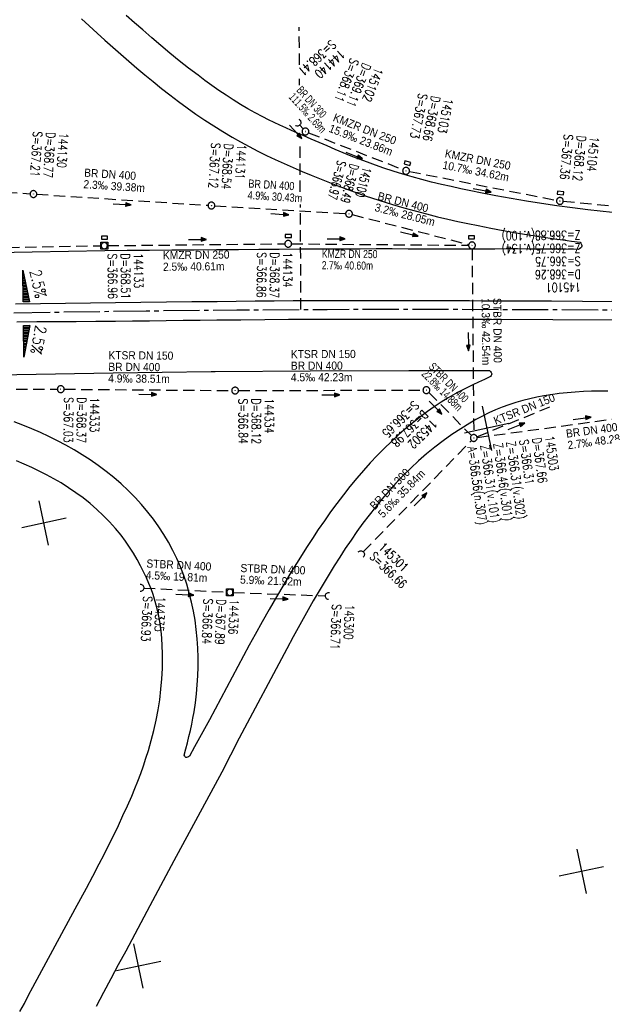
# Model space of a CAD drawing. Extents: x 4513981 to 4515116, y 5480330 to 5480924.
# Tile 6 of 11: x 4514566 to 4514695, y 5480472 to 5480689. Entities that reach past the tile are written whole.
import ezdxf

# ---------------------------------------------------------------- set-up
doc = ezdxf.new("R2010")
doc.units = 0
doc.header["$LTSCALE"] = 10
doc.header["$MEASUREMENT"] = 0
for name, pattern in [('ACHSE', [5.5, 4, -0.5, 0.5, -0.5]), ('LT00', [0]), ('LT17', [0.15, 0.1, -0.05]), ('STRICHLINIE2', [0.375, 0.25, -0.125])]:
    doc.linetypes.add(name, pattern=pattern)
doc.layers.get('0').update_dxf_attribs({"linetype": 'LT00'})
for name, color, linetype in [('-BESCH', 7, 'STRICHLINIE2'), ('-BESCH-nachrichtlich', 81, 'STRICHLINIE2'), ('-BKAN010', 140, 'LT00'), ('-BSCH010', 5, 'LT00'), ('-Halt-Pfeil', 4, 'LT00'), ('A-TEXT-KILOMETER', 30, 'LT17'), ('AX-020', 250, 'ACHSE'), ('QUER_OST', 11, 'LT00'), ('QUER_WEST', 11, 'LT00'), ('V_AFBR_BAB', 250, 'LT00'), ('V_KA_MULD', 182, 'LT00'), ('V_KA_PRUF', 182, 'LT00'), ('V_RASTER', 250, 'LT00'), ('V_SINKK', 182, 'LT00'), ('V_UK_DURCH', 182, 'LT00')]:
    doc.layers.add(name, color=color, linetype=linetype)
doc.styles.add('Haltungsbeschriftung', font='arial.ttf', dxfattribs={"width": 0.75})
doc.styles.add('ROMANS', font='romans.shx')
doc.styles.add('schachtbeschriftung', font='romans.shx', dxfattribs={"width": 0.75, "height": 0.2})

# ---------------------------------------------------------------- blocks, each defined once
blk = doc.blocks.new('SYMB1107')
at = {"color": 0, "linetype": 'ByBlock'}
for points in [[(-0.2, 0), (-0.196157, 0.039018), (-0.184776, 0.076537), (-0.166294, 0.111114), (-0.141421, 0.141421), (-0.111114, 0.166294), (-0.076537, 0.184776), (-0.039018, 0.196157), (0, 0.2)], [(0, 0.2), (0.039018, 0.196157), (0.076537, 0.184776), (0.111114, 0.166294), (0.141421, 0.141421), (0.166294, 0.111114), (0.184776, 0.076537), (0.196157, 0.039018), (0.2, 0)]]:
    blk.add_lwpolyline(points, dxfattribs=at)
blk = doc.blocks.new('SYMB0003')
at = {"color": 0, "linetype": 'ByBlock'}
for p, q in [((-0.015712, 0), (0.010166, 0.012015)), ((0, -0.021257), (-0.015712, 0)), ((0.010166, 0.012015), (0, -0.021257))]:
    blk.add_line(p, q, dxfattribs=at)
for points in [[(-0.031395, 0.499013), (-0.093691, 0.491144), (-0.154509, 0.475528), (-0.21289, 0.452414), (-0.267913, 0.422164), (-0.318712, 0.385257), (-0.364484, 0.342274), (-0.404509, 0.293893), (-0.438154, 0.240877), (-0.464888, 0.184062), (-0.484292, 0.124345), (-0.496058, 0.062667), (-0.5, 0)], [(-0.5, 0), (-0.496058, -0.062667), (-0.484292, -0.124345), (-0.464888, -0.184062), (-0.438154, -0.240877), (-0.404509, -0.293893), (-0.364485, -0.342274), (-0.318712, -0.385257), (-0.267914, -0.422164), (-0.21289, -0.452414), (-0.154509, -0.475529), (-0.093691, -0.491144), (-0.031395, -0.499014), (0.031395, -0.499014)], [(0.5, 0), (0.496057, 0.062667), (0.484292, 0.124345), (0.464888, 0.184062), (0.438153, 0.240877), (0.404509, 0.293893), (0.364484, 0.342274), (0.318712, 0.385257), (0.267913, 0.422164), (0.21289, 0.452414), (0.154509, 0.475528), (0.093691, 0.491144), (0.031395, 0.499013), (-0.031395, 0.499013)], [(0.031395, -0.499014), (0.093691, -0.491144), (0.154509, -0.475529), (0.21289, -0.452414), (0.267914, -0.422164), (0.318712, -0.385257), (0.364485, -0.342274), (0.404509, -0.293893), (0.438154, -0.240877), (0.464889, -0.184062), (0.484292, -0.124345), (0.496058, -0.062667), (0.5, 0)]]:
    blk.add_lwpolyline(points, dxfattribs=at)
blk = doc.blocks.new('SYMB1210')
at = {"color": 0, "linetype": 'ByBlock'}
blk.add_line((0.018815, -0.179014), (0.055623, -0.17119), dxfattribs=at)
for points in [[(-0.2, -0.2), (-0.2, 0.2), (0.2, 0.2), (0.2, -0.2), (-0.2, -0.2)], [(0.018815, 0.179014), (-0.018815, 0.179014), (-0.055623, 0.17119), (-0.09, 0.155885), (-0.120444, 0.133766), (-0.145623, 0.105801), (-0.164438, 0.073213), (-0.176067, 0.037424), (-0.18, 0)], [(-0.18, 0), (-0.176067, -0.037424), (-0.164438, -0.073213), (-0.145623, -0.105801), (-0.120444, -0.133766), (-0.09, -0.155885), (-0.055623, -0.17119), (-0.018815, -0.179014), (0.018815, -0.179014)], [(0.18, 0), (0.176067, 0.037424), (0.164438, 0.073213), (0.145623, 0.105801), (0.120444, 0.133766), (0.09, 0.155885), (0.055623, 0.17119), (0.018815, 0.179014)], [(0.055623, -0.17119), (0.09, -0.155885), (0.120444, -0.133766), (0.145623, -0.105801), (0.164438, -0.073213), (0.176067, -0.037424), (0.18, 0)]]:
    blk.add_lwpolyline(points, dxfattribs=at)
blk = doc.blocks.new('SYMB0652')
at = {"color": 0, "linetype": 'ByBlock'}
blk.add_lwpolyline([(-0.15, -0.075), (0.15, -0.075), (0.15, 0.075), (-0.15, 0.075), (-0.15, -0.075)], dxfattribs=at)
blk = doc.blocks.new('SYMB0070')
at = {"color": 0, "linetype": 'ByBlock'}
for p, q in [((-0.5, 0), (0.2, 0)), ((0.5, 0), (0.2, 0.1)), ((0.2, 0.1), (0.2, 0)), ((0.468, 0), (0.21, 0.086)), ((0.21, 0.086), (0.21, -0.086)), ((0.21, -0.086), (0.468, 0)), ((0.22, -0.072), (0.437, 0)), ((0.23, -0.058), (0.405, 0)), ((0.24, -0.045), (0.374, 0)), ((0.342, 0), (0.25, 0.031)), ((0.25, 0.031), (0.25, -0.031)), ((0.25, -0.031), (0.342, 0)), ((0.26, -0.017), (0.31, 0)), ((0.27, -0.003), (0.279, 0))]:
    blk.add_line(p, q, dxfattribs=at)
for points in [[(0.2, 0), (0.2, -0.1), (0.5, 0)], [(0.437, 0), (0.22, 0.072), (0.22, -0.072)], [(0.405, 0), (0.23, 0.058), (0.23, -0.058)], [(0.374, 0), (0.24, 0.045), (0.24, -0.045)], [(0.31, 0), (0.26, 0.017), (0.26, -0.017)], [(0.279, 0), (0.27, 0.003), (0.27, -0.003)]]:
    blk.add_lwpolyline(points, dxfattribs=at)

msp = doc.modelspace()

# ---------------------------------------------------------------- linework, layer by layer
at = {"layer": '-BESCH'}
for p, q in [((4514627.89, 5480665.82), (4514628.65, 5480664.97)), ((4514629.86, 5480664.14), (4514650.69, 5480656)), ((4514652.12, 5480655.59), (4514684.62, 5480649.23)), ((4514529.33, 5480653.39), (4514568.35, 5480650.66)), ((4514569.85, 5480650.56), (4514607.65, 5480648.11)), ((4514686.11, 5480649.01), (4514724.6, 5480645.48)), ((4514609.15, 5480648.02), (4514638.03, 5480646.29)), ((4514639.5, 5480646.06), (4514665.22, 5480639.46)), ((4514544.76, 5480638.43), (4514583.99, 5480639.19)), ((4514585.49, 5480639.21), (4514624.6, 5480639.61)), ((4514626.1, 5480639.61), (4514665.19, 5480639.28)), ((4514665.95, 5480638.52), (4514666.34, 5480597.49)), ((4514535.29, 5480607.63), (4514574.38, 5480607.52)), ((4514575.88, 5480607.51), (4514612.89, 5480607.22)), ((4514614.39, 5480607.21), (4514655.12, 5480607.31)), ((4514656.4, 5480606.78), (4514665.82, 5480597.27)), ((4514667.09, 5480596.84), (4514713.44, 5480603.17)), ((4514641.94, 5480571.6), (4514665.82, 5480596.2)), ((4514593.48, 5480563.61), (4514611.72, 5480562.71)), ((4514613.22, 5480562.64), (4514633.57, 5480561.88))]:
    msp.add_line(p, q, dxfattribs=at)
at = {"layer": '-BESCH-nachrichtlich'}
msp.add_line((4514667.04, 5480597.02), (4514683.1, 5480603.6), dxfattribs=at)
at = {"layer": 'A-TEXT-KILOMETER', "ltscale": 2.5, "flags": 128}
for points in [[(4514627.85, 5480679.14), (4514627.8, 5480687.48)], [(4514627.88, 5480674.64), (4514627.87, 5480676.07)], [(4514628.02, 5480651.11), (4514627.96, 5480661.85)], [(4514628.18, 5480625.12), (4514628.04, 5480648.26)]]:
    msp.add_lwpolyline(points, dxfattribs=at)
at = {"layer": 'AX-020', "ltscale": 0.2, "flags": 128}
msp.add_lwpolyline([(4514005.61, 5480582.98), (4514015.33, 5480584.25), (4514035.19, 5480586.76), (4514055.05, 5480589.2), (4514074.93, 5480591.55), (4514094.81, 5480593.83), (4514114.7, 5480596.03), (4514134.6, 5480598.14), (4514154.51, 5480600.18), (4514174.43, 5480602.14), (4514194.35, 5480604.02), (4514214.29, 5480605.82), (4514234.22, 5480607.53), (4514254.17, 5480609.17), (4514274.12, 5480610.73), (4514294.08, 5480612.21), (4514314.04, 5480613.61), (4514334.01, 5480614.93), (4514353.99, 5480616.17), (4514373.97, 5480617.33), (4514393.95, 5480618.41), (4514413.94, 5480619.41), (4514433.93, 5480620.33), (4514453.93, 5480621.17), (4514473.92, 5480621.94), (4514493.93, 5480622.62), (4514513.93, 5480623.22), (4514533.94, 5480623.74), (4514553.94, 5480624.18), (4514573.95, 5480624.54), (4514593.97, 5480624.82), (4514613.98, 5480625.02), (4514633.99, 5480625.14), (4514654, 5480625.18), (4514674.02, 5480625.14), (4514694.03, 5480625.03), (4514714.04, 5480624.83), (4514734.05, 5480624.55), (4514754.06, 5480624.19), (4514774.07, 5480623.75), (4514794.08, 5480623.23), (4514814.08, 5480622.63), (4514834.08, 5480621.95), (4514854.08, 5480621.19), (4514874.08, 5480620.35), (4514894.07, 5480619.44), (4514912.36, 5480618.52)], dxfattribs=at)
at = {"layer": 'QUER_OST'}
for p, q in [((4514566.79, 5480633.75), (4514566.78, 5480633.75)), ((4514566.78, 5480633.45), (4514566.85, 5480633.45)), ((4514566.92, 5480633.15), (4514566.79, 5480633.15)), ((4514566.79, 5480632.85), (4514566.98, 5480632.85)), ((4514567.04, 5480632.55), (4514566.79, 5480632.55)), ((4514566.79, 5480632.25), (4514567.1, 5480632.25)), ((4514567.17, 5480631.95), (4514566.8, 5480631.95)), ((4514566.8, 5480631.65), (4514567.23, 5480631.65)), ((4514567.29, 5480631.35), (4514566.8, 5480631.35)), ((4514566.8, 5480631.05), (4514567.35, 5480631.05)), ((4514567.42, 5480630.75), (4514566.81, 5480630.75)), ((4514566.81, 5480630.45), (4514567.48, 5480630.45)), ((4514567.54, 5480630.15), (4514566.81, 5480630.15)), ((4514566.82, 5480629.85), (4514567.61, 5480629.86)), ((4514567.67, 5480629.56), (4514566.82, 5480629.55)), ((4514566.82, 5480629.25), (4514567.73, 5480629.26)), ((4514567.79, 5480628.96), (4514566.82, 5480628.95)), ((4514566.83, 5480628.65), (4514567.86, 5480628.66)), ((4514567.92, 5480628.36), (4514566.83, 5480628.35)), ((4514566.83, 5480628.05), (4514567.98, 5480628.06)), ((4514568.04, 5480627.76), (4514566.83, 5480627.75)), ((4514566.84, 5480627.45), (4514568.11, 5480627.46)), ((4514568.17, 5480627.16), (4514566.84, 5480627.15)), ((4514566.84, 5480626.85), (4514568.23, 5480626.86))]:
    msp.add_line(p, q, dxfattribs=at)
msp.add_lwpolyline([(4514568.24, 5480626.81), (4514566.84, 5480626.8), (4514566.78, 5480633.8), (4514568.24, 5480626.81)], dxfattribs=at)
at = {"layer": 'QUER_WEST'}
for p, q in [((4514568.28, 5480621.54), (4514566.89, 5480621.53)), ((4514566.89, 5480621.23), (4514568.22, 5480621.24)), ((4514568.16, 5480620.94), (4514566.89, 5480620.93)), ((4514566.9, 5480620.63), (4514568.11, 5480620.64)), ((4514568.05, 5480620.34), (4514566.9, 5480620.33)), ((4514566.9, 5480620.03), (4514567.99, 5480620.04)), ((4514567.93, 5480619.74), (4514566.9, 5480619.73)), ((4514566.91, 5480619.43), (4514567.88, 5480619.44)), ((4514567.82, 5480619.14), (4514566.91, 5480619.13)), ((4514566.91, 5480618.83), (4514567.76, 5480618.84)), ((4514567.71, 5480618.54), (4514566.92, 5480618.53)), ((4514566.92, 5480618.23), (4514567.65, 5480618.24)), ((4514567.59, 5480617.94), (4514566.92, 5480617.93)), ((4514566.92, 5480617.63), (4514567.53, 5480617.64)), ((4514567.48, 5480617.34), (4514566.93, 5480617.33)), ((4514566.93, 5480617.03), (4514567.42, 5480617.04)), ((4514567.36, 5480616.74), (4514566.93, 5480616.73)), ((4514566.93, 5480616.43), (4514567.3, 5480616.44)), ((4514567.25, 5480616.14), (4514566.94, 5480616.13)), ((4514566.94, 5480615.83), (4514567.19, 5480615.83)), ((4514567.13, 5480615.53), (4514566.94, 5480615.53)), ((4514566.94, 5480615.23), (4514567.07, 5480615.23)), ((4514567.02, 5480614.93), (4514566.95, 5480614.93)), ((4514566.95, 5480614.63), (4514566.96, 5480614.63))]:
    msp.add_line(p, q, dxfattribs=at)
msp.add_lwpolyline([(4514568.29, 5480621.59), (4514566.95, 5480614.58), (4514566.89, 5480621.58), (4514568.29, 5480621.59)], dxfattribs=at)
at = {"layer": 'V_AFBR_BAB'}
for points in [[(4514650.64, 5480654.99), (4514648.53, 5480655.64), (4514646.44, 5480656.32), (4514644.63, 5480656.95), (4514642.84, 5480657.61), (4514641.05, 5480658.3), (4514639.27, 5480659), (4514637.5, 5480659.73), (4514635.73, 5480660.47), (4514633.96, 5480661.22), (4514632.2, 5480661.98), (4514630.44, 5480662.74), (4514628.68, 5480663.51), (4514627.39, 5480664.07), (4514626.11, 5480664.63), (4514624.82, 5480665.2), (4514623.54, 5480665.78), (4514622.27, 5480666.37), (4514621, 5480666.98), (4514619.75, 5480667.62), (4514618.08, 5480668.5), (4514616.44, 5480669.43), (4514614.82, 5480670.4), (4514613.21, 5480671.4), (4514611.63, 5480672.43), (4514610.06, 5480673.49), (4514608.51, 5480674.58), (4514606.98, 5480675.69), (4514605.46, 5480676.82), (4514603.36, 5480678.42), (4514601.29, 5480680.05), (4514599.24, 5480681.71), (4514597.21, 5480683.4), (4514595.21, 5480685.1), (4514593.22, 5480686.83), (4514591.41, 5480688.43), (4514589.61, 5480690.04)], [(4514579.72, 5480689.29), (4514581.44, 5480687.72), (4514583.17, 5480686.15), (4514584.9, 5480684.59), (4514586.64, 5480683.03), (4514588.39, 5480681.48), (4514590.15, 5480679.94), (4514591.92, 5480678.42), (4514593.7, 5480676.91), (4514595.51, 5480675.43), (4514597.35, 5480673.94), (4514599.22, 5480672.48), (4514601.11, 5480671.04), (4514603.02, 5480669.64), (4514604.96, 5480668.27), (4514606.92, 5480666.93), (4514608.9, 5480665.64), (4514610.91, 5480664.38), (4514612.95, 5480663.17), (4514614.82, 5480662.11), (4514616.71, 5480661.09), (4514618.63, 5480660.1), (4514620.56, 5480659.14), (4514622.5, 5480658.21), (4514624.46, 5480657.31), (4514626.43, 5480656.44), (4514628.41, 5480655.58), (4514630.4, 5480654.75), (4514633.36, 5480653.56), (4514636.33, 5480652.4), (4514639.32, 5480651.3), (4514642.33, 5480650.24), (4514645.35, 5480649.24), (4514648.39, 5480648.28), (4514650.87, 5480647.56), (4514653.36, 5480646.86), (4514655.86, 5480646.21), (4514658.36, 5480645.58), (4514660.59, 5480645.06), (4514662.82, 5480644.56), (4514665.05, 5480644.08), (4514667.29, 5480643.62), (4514670.07, 5480643.06), (4514672.86, 5480642.54), (4514675.66, 5480642.04), (4514678.46, 5480641.58)], [(4514697, 5480646.53), (4514694.25, 5480646.81), (4514691.5, 5480647.11), (4514688.1, 5480647.53), (4514684.71, 5480647.99), (4514681.32, 5480648.5), (4514677.94, 5480649.04), (4514674.56, 5480649.62), (4514671.19, 5480650.24), (4514667.82, 5480650.89), (4514665.66, 5480651.33), (4514663.49, 5480651.78), (4514661.33, 5480652.25), (4514659.18, 5480652.74), (4514657.03, 5480653.26), (4514654.89, 5480653.8), (4514652.76, 5480654.38), (4514650.64, 5480654.99)], [(4514678.46, 5480641.58), (4514680.35, 5480641.28), (4514682.24, 5480641.01), (4514684.13, 5480640.74), (4514686.02, 5480640.48), (4514687.92, 5480640.22), (4514689.81, 5480639.97)], [(4514689.81, 5480639.97), (4514689.98, 5480639.73), (4514690.13, 5480639.49), (4514690.22, 5480639.26), (4514690.23, 5480639.06), (4514690.13, 5480638.86), (4514689.95, 5480638.69), (4514689.71, 5480638.53), (4514689.44, 5480638.38)], [(4514689.44, 5480638.38), (4514686.71, 5480638.4), (4514683.98, 5480638.43), (4514681.25, 5480638.45), (4514678.52, 5480638.46), (4514676.01, 5480638.47), (4514673.51, 5480638.47), (4514671, 5480638.46), (4514668.5, 5480638.46), (4514665.99, 5480638.45), (4514662.46, 5480638.45), (4514658.93, 5480638.45), (4514655.4, 5480638.46), (4514651.87, 5480638.46), (4514648.34, 5480638.47), (4514644.81, 5480638.47), (4514641.28, 5480638.46), (4514636.8, 5480638.45), (4514632.33, 5480638.44), (4514627.85, 5480638.41), (4514623.37, 5480638.39), (4514618.89, 5480638.35), (4514614.41, 5480638.32), (4514609.49, 5480638.28), (4514604.56, 5480638.24), (4514599.63, 5480638.2), (4514594.7, 5480638.15), (4514589.78, 5480638.1), (4514584.85, 5480638.04), (4514576.84, 5480637.93), (4514568.84, 5480637.8), (4514560.83, 5480637.65)], [(4514565.17, 5480626.35), (4514570.69, 5480626.44), (4514576.21, 5480626.52), (4514581.73, 5480626.59), (4514587.25, 5480626.66), (4514592.85, 5480626.73), (4514598.46, 5480626.79), (4514604.06, 5480626.85), (4514609.66, 5480626.91), (4514613.85, 5480626.95), (4514618.04, 5480626.99), (4514622.23, 5480627.03), (4514626.42, 5480627.06), (4514630.61, 5480627.08), (4514634.89, 5480627.09), (4514639.17, 5480627.1), (4514643.45, 5480627.1), (4514647.73, 5480627.09), (4514652.01, 5480627.09), (4514656.46, 5480627.08), (4514660.91, 5480627.07), (4514665.36, 5480627.06), (4514669.82, 5480627.05), (4514676.66, 5480627.02), (4514683.51, 5480626.99), (4514690.36, 5480626.95), (4514697.21, 5480626.9)], [(4514565.46, 5480622.41), (4514569.82, 5480622.44), (4514574.18, 5480622.47), (4514578.53, 5480622.49), (4514582.89, 5480622.52), (4514587.25, 5480622.56), (4514590.98, 5480622.6), (4514594.71, 5480622.64), (4514598.43, 5480622.68), (4514602.16, 5480622.72), (4514605.89, 5480622.76), (4514609.62, 5480622.8), (4514614.9, 5480622.86), (4514620.17, 5480622.9), (4514625.45, 5480622.94), (4514630.72, 5480622.97), (4514635, 5480622.98), (4514639.27, 5480622.99), (4514643.54, 5480623), (4514647.82, 5480623), (4514652.09, 5480623), (4514656.64, 5480623), (4514661.18, 5480623), (4514665.73, 5480622.99), (4514670.28, 5480622.98), (4514683.79, 5480622.93), (4514697.31, 5480622.82)], [(4514669.86, 5480611.54), (4514651.98, 5480611.57), (4514630.2, 5480611.5), (4514609.25, 5480611.36), (4514608.32, 5480611.34), (4514586.71, 5480611.04), (4514565.4, 5480610.66), (4514544.69, 5480610.24), (4514529.37, 5480609.85)], [(4514670.05, 5480610.29), (4514668.72, 5480609.69), (4514667.41, 5480609.08), (4514666.09, 5480608.46), (4514664.79, 5480607.82), (4514663.5, 5480607.16), (4514662.22, 5480606.47), (4514660.65, 5480605.57), (4514659.11, 5480604.62), (4514657.6, 5480603.62), (4514656.11, 5480602.59), (4514654.65, 5480601.51), (4514653.22, 5480600.4), (4514651.49, 5480598.98), (4514649.81, 5480597.51), (4514648.16, 5480596), (4514646.55, 5480594.45), (4514644.98, 5480592.86), (4514643.45, 5480591.23), (4514641.96, 5480589.57), (4514640.5, 5480587.87), (4514639, 5480586.05), (4514637.53, 5480584.19), (4514636.1, 5480582.31), (4514634.71, 5480580.4), (4514633.34, 5480578.46), (4514632, 5480576.51), (4514630.69, 5480574.54), (4514629.4, 5480572.56), (4514627.69, 5480569.87)], [(4514669.86, 5480611.54), (4514670.02, 5480611.39), (4514670.16, 5480611.23), (4514670.26, 5480611.07), (4514670.31, 5480610.9), (4514670.27, 5480610.7), (4514670.18, 5480610.5), (4514670.05, 5480610.29)], [(4514695.97, 5480607.11), (4514694.16, 5480607.1), (4514692.36, 5480607.06), (4514690.56, 5480606.99), (4514688.76, 5480606.88), (4514686.96, 5480606.74), (4514685.16, 5480606.54), (4514683.38, 5480606.3), (4514681.81, 5480606.05), (4514680.24, 5480605.75), (4514678.69, 5480605.41), (4514677.15, 5480605.02), (4514675.62, 5480604.58), (4514674.11, 5480604.08), (4514672.62, 5480603.54), (4514671.14, 5480602.93), (4514669.68, 5480602.26), (4514668.24, 5480601.55), (4514666.82, 5480600.79), (4514665.43, 5480600), (4514663.44, 5480598.78), (4514661.49, 5480597.49), (4514659.59, 5480596.13), (4514657.74, 5480594.7), (4514655.93, 5480593.22), (4514654.16, 5480591.68), (4514652.44, 5480590.08), (4514650.77, 5480588.44), (4514649.15, 5480586.75), (4514647.57, 5480585.02), (4514646.04, 5480583.25), (4514644.6, 5480581.5)], [(4514602.41, 5480526.74), (4514602.76, 5480528.1), (4514603.1, 5480529.45), (4514603.43, 5480530.8), (4514603.75, 5480532.16), (4514604.04, 5480533.52), (4514604.32, 5480534.88), (4514604.57, 5480536.25), (4514604.87, 5480538.23), (4514605.1, 5480540.22), (4514605.28, 5480542.21), (4514605.39, 5480544.22), (4514605.44, 5480546.23), (4514605.44, 5480548.28), (4514605.37, 5480550.34), (4514605.24, 5480552.39), (4514605.04, 5480554.44), (4514604.78, 5480556.48), (4514604.43, 5480558.51), (4514604.01, 5480560.52), (4514603.52, 5480562.51), (4514602.94, 5480564.48), (4514602.28, 5480566.39), (4514601.55, 5480568.26), (4514600.74, 5480570.11), (4514599.86, 5480571.93), (4514598.9, 5480573.7), (4514597.87, 5480575.44), (4514596.77, 5480577.13), (4514595.61, 5480578.78), (4514594.38, 5480580.38), (4514592.99, 5480582.03), (4514591.54, 5480583.61), (4514590.03, 5480585.14), (4514588.45, 5480586.61), (4514586.82, 5480588.02), (4514585.14, 5480589.37), (4514583.42, 5480590.65), (4514581.65, 5480591.88), (4514579.85, 5480593.05), (4514578.06, 5480594.13), (4514576.24, 5480595.16), (4514574.39, 5480596.13), (4514572.52, 5480597.06), (4514570.63, 5480597.93), (4514568.71, 5480598.77), (4514566.78, 5480599.56), (4514564.84, 5480600.32)], [(4514578.31, 5480492.79), (4514580.78, 5480497.34), (4514582.21, 5480500.01), (4514583.61, 5480502.7), (4514584.7, 5480504.81), (4514585.78, 5480506.93), (4514586.83, 5480509.06), (4514587.86, 5480511.2), (4514588.87, 5480513.35), (4514589.85, 5480515.51), (4514590.79, 5480517.69), (4514591.48, 5480519.34), (4514592.14, 5480520.99), (4514592.78, 5480522.66), (4514593.38, 5480524.34), (4514593.95, 5480526.02), (4514594.49, 5480527.72), (4514595.13, 5480529.94), (4514595.7, 5480532.17), (4514596.2, 5480534.42), (4514596.63, 5480536.68), (4514596.98, 5480538.96), (4514597.26, 5480541.25), (4514597.46, 5480543.56), (4514597.59, 5480545.87), (4514597.62, 5480547.53), (4514597.62, 5480549.19), (4514597.56, 5480550.85), (4514597.45, 5480552.51), (4514597.29, 5480554.15), (4514597.07, 5480555.79), (4514596.78, 5480557.42), (4514596.43, 5480559.02), (4514596.01, 5480560.61), (4514595.52, 5480562.18), (4514595.07, 5480563.42), (4514594.58, 5480564.64), (4514594.05, 5480565.85), (4514593.49, 5480567.04), (4514592.76, 5480568.48), (4514591.99, 5480569.89), (4514591.17, 5480571.28), (4514590.31, 5480572.63), (4514589.4, 5480573.96), (4514588.44, 5480575.25), (4514587.2, 5480576.77), (4514585.9, 5480578.23), (4514584.53, 5480579.63), (4514583.1, 5480580.98), (4514581.61, 5480582.26), (4514580.07, 5480583.49), (4514578.49, 5480584.66), (4514576.86, 5480585.77), (4514575.2, 5480586.82), (4514573.62, 5480587.75), (4514572.01, 5480588.62), (4514570.38, 5480589.45), (4514568.73, 5480590.24), (4514567.06, 5480590.98), (4514565.38, 5480591.69)], [(4514644.6, 5480581.5), (4514643.2, 5480579.71), (4514641.84, 5480577.9), (4514640.52, 5480576.06), (4514639.23, 5480574.19), (4514637.96, 5480572.31), (4514636.73, 5480570.41), (4514635.52, 5480568.5), (4514633.94, 5480565.94), (4514632.39, 5480563.35), (4514630.87, 5480560.75), (4514629.38, 5480558.14), (4514627.92, 5480555.51), (4514626.48, 5480552.86), (4514625.05, 5480550.21), (4514614.54, 5480530.44), (4514610.68, 5480522.98), (4514600.09, 5480503.36)], [(4514627.69, 5480569.87), (4514626.01, 5480567.15), (4514624.37, 5480564.42), (4514622.75, 5480561.67), (4514621.16, 5480558.9), (4514619.59, 5480556.12), (4514618.05, 5480553.33), (4514616.77, 5480550.99), (4514615.5, 5480548.64), (4514614.25, 5480546.29), (4514612.99, 5480543.93), (4514611.74, 5480541.58), (4514610.48, 5480539.23), (4514609.22, 5480536.88), (4514607.95, 5480534.53), (4514606.85, 5480532.52), (4514605.75, 5480530.51), (4514604.64, 5480528.51), (4514603.53, 5480526.5)], [(4514603.53, 5480526.5), (4514603.32, 5480526.36), (4514603.12, 5480526.24), (4514602.93, 5480526.18), (4514602.77, 5480526.19), (4514602.63, 5480526.31), (4514602.51, 5480526.51), (4514602.41, 5480526.74)], [(4514600.09, 5480503.36), (4514594.79, 5480493.41), (4514589.48, 5480483.45), (4514587.84, 5480480.39), (4514586.21, 5480477.33), (4514584.57, 5480474.27), (4514582.93, 5480471.22)], [(4514566.13, 5480470.1), (4514567.09, 5480471.89), (4514568.04, 5480473.69), (4514569, 5480475.48), (4514578.31, 5480492.79)]]:
    msp.add_lwpolyline(points, dxfattribs=at)
at = {"layer": 'V_RASTER'}
for p, q in [((4514668.16, 5480603.76), (4514670.25, 5480593.98)), ((4514674.09, 5480599.91), (4514664.32, 5480597.82)), ((4514572.46, 5480573.08), (4514570.37, 5480582.86)), ((4514576.3, 5480579.02), (4514566.52, 5480576.93)), ((4514689.06, 5480505.96), (4514691.15, 5480496.19)), ((4514685.21, 5480500.03), (4514694.99, 5480502.12)), ((4514593.35, 5480475.29), (4514591.26, 5480485.07)), ((4514587.42, 5480479.14), (4514597.2, 5480481.23))]:
    msp.add_line(p, q, dxfattribs=at)

# ---------------------------------------------------------------- block references
at = {"layer": '-Halt-Pfeil', "yscale": 3.999999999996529}
for p, xscale, zscale, rotation in [((4514627, 5480664.35), 4.000000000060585, 4, 312.1130200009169), ((4514639.91, 5480659.14), 3.999999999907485, 4, 338.6609499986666), ((4514668.18, 5480651.43), 3.999999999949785, 4, 348.9259899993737), ((4514588.69, 5480648.34), 3.99999999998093, 4, 356.2940899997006), ((4514623.53, 5480646.16), 3.999999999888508, 4, 356.5778899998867), ((4514652.11, 5480641.79), 4.000000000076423, 4, 345.6058400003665), ((4514605.33, 5480640.57), 4.000000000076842, 4, 0.5910200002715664), ((4514635.97, 5480640.73), 4.000000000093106, 4, 359.5138900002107), ((4514665.14, 5480618), 4.000000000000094, 4.000000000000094, 270.5385699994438), ((4514594.38, 5480606.37), 4.000000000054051, 4, 359.5453600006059), ((4514634.76, 5480606.26), 3.999999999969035, 4, 0.132889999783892), ((4514657.89, 5480603.43), 3.999999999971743, 4, 314.7279899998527), ((4514690.24, 5480601.09), 4.000000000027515, 4, 7.769580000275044), ((4514675.76, 5480599.34), 3.999999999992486, 4, 21.99999999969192), ((4514654.58, 5480583.19), 3.999999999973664, 4, 45.84571999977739), ((4514602.52, 5480562.16), 3.999999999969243, 4, 357.1732199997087), ((4514623.38, 5480561.26), 3.999999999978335, 4, 357.8663499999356)]:
    msp.add_blockref('SYMB0070', p, dxfattribs=dict(at, xscale=xscale, zscale=zscale, rotation=rotation))
at = {"layer": 'V_KA_MULD', "xscale": 3.800000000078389, "yscale": 3.799999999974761, "zscale": 3.8, "rotation": 1.925608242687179e-10}
for p in [(4514584.74, 5480639.2), (4514612.47, 5480562.67)]:
    msp.add_blockref('SYMB1210', p, dxfattribs=at)
at = {"layer": 'V_KA_PRUF', "xscale": 1.499999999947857, "yscale": 1.499999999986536, "zscale": 1.5, "rotation": 359.9999999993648}
for p in [(4514629.16, 5480664.41), (4514651.38, 5480655.73), (4514569.1, 5480650.61), (4514608.4, 5480648.06), (4514685.36, 5480649.08), (4514638.78, 5480646.25), (4514625.35, 5480639.62), (4514665.94, 5480639.27), (4514575.13, 5480607.52), (4514613.64, 5480607.21), (4514655.87, 5480607.31), (4514666.34, 5480596.74)]:
    msp.add_blockref('SYMB0003', p, dxfattribs=at)
at = {"layer": 'V_SINKK', "yscale": 4.500000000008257, "zscale": 4.5}
for p, xscale, rotation in [((4514651.67, 5480657.42), 4.500000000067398, 344.1189219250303), ((4514685.48, 5480650.83), 4.500000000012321, 353.494980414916), ((4514584.77, 5480640.99), 4.50000000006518, 3.466521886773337e-10), ((4514625.38, 5480641.35), 4.50000000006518, 3.466521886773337e-10), ((4514665.81, 5480641.06), 4.50000000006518, 3.466521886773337e-10)]:
    msp.add_blockref('SYMB0652', p, dxfattribs=dict(at, xscale=xscale, rotation=rotation))
at = {"layer": 'V_UK_DURCH', "yscale": 3.999999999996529, "zscale": 4}
for p, xscale, rotation in [((4514627.35, 5480666.41), 3.999999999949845, 244.3093484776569), ((4514641.38, 5480571.03), 3.999999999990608, 313.7675176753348), ((4514592.68, 5480563.65), 3.999999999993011, 269.7582859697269), ((4514634.37, 5480561.85), 4.00000000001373, 82.60055253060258)]:
    msp.add_blockref('SYMB1107', p, dxfattribs=dict(at, xscale=xscale, rotation=rotation))

# ---------------------------------------------------------------- texts
at = {"layer": '-BKAN010', "style": 'Haltungsbeschriftung'}
for s, rotation, width, p in [('111.5‰ 2.69m', 312.113, 0.6, (4514625.37, 5480671.91)), ('BR DN 300', 312.113, 0.6, (4514627.06, 5480673.42)), ('KMZR DN 250', 338.661, 0.9, (4514635.09, 5480666.79)), ('15.9‰ 23.86m', 338.661, 0.9, (4514634.16, 5480664.41)), ('KMZR DN 250', 348.926, 0.9, (4514659.83, 5480658.73)), ('10.7‰ 34.62m', 348.926, 0.9, (4514659.33, 5480656.21)), ('BR DN 400', 356.2941, 0.9, (4514580.26, 5480654.45)), ('2.3‰ 39.38m', 356.2941, 0.9, (4514580.1, 5480651.9)), ('BR DN 400', 356.5779, 0.8, (4514616.51, 5480652.05)), ('4.9‰ 30.43m', 356.5779, 0.8, (4514616.35, 5480649.5)), ('BR DN 400', 345.6058, 0.9, (4514644.97, 5480649.36)), ('3.2‰ 28.05m', 345.6058, 0.9, (4514644.33, 5480646.88)), ('KMZR DN 250', 0.591, 0.9, (4514597.69, 5480636.2)), ('KMZR DN 250', 359.5139, 0.75, (4514632.79, 5480636.54)), ('2.5‰ 40.61m', 0.591, 0.9, (4514597.71, 5480633.64)), ('2.7‰ 40.60m', 359.5139, 0.75, (4514632.77, 5480633.98)), ('10.3‰ 42.54m', 270.5386, 0.9, (4514668.05, 5480627.62)), ('STBR DN 400', 270.5386, 0.9, (4514670.61, 5480627.65)), ('KTSR DN 150', 0.1329, 0.9, (4514625.94, 5480614.36)), ('KTSR DN 150', 359.5454, 0.9, (4514585.65, 5480614.13)), ('BR DN 400', 359.5454, 0.9, (4514585.63, 5480611.57)), ('BR DN 400', 0.1329, 0.9, (4514625.95, 5480611.8)), ('22.8‰ 14.88m', 314.728, 0.7, (4514654.66, 5480610.74)), ('STBR DN 400', 314.728, 0.7, (4514656.25, 5480612.32)), ('4.9‰ 38.51m', 359.5454, 0.9, (4514585.61, 5480609.01)), ('4.5‰ 42.23m', 0.1329, 0.9, (4514625.95, 5480609.24)), ('KTSR DN 150', 22, 0.9, (4514671.17, 5480599.61)), ('BR DN 400', 7.7696, 0.9, (4514686.83, 5480596.78)), ('2.7‰ 48.28m', 7.7696, 0.9, (4514687.17, 5480594.24)), ('BR DN 300', 45.8457, 0.9, (4514644.46, 5480580.75)), ('5.6‰ 35.84m', 45.8457, 0.9, (4514646.3, 5480578.96)), ('STBR DN 400', 357.1732, 0.9, (4514594.01, 5480568.15)), ('STBR DN 400', 357.8663, 0.9, (4514614.79, 5480567.14)), ('4.5‰ 19.81m', 357.1732, 0.9, (4514593.88, 5480565.59)), ('5.9‰ 21.92m', 357.8663, 0.9, (4514614.7, 5480564.59))]:
    msp.add_text(s, height=1.8, rotation=rotation, dxfattribs=dict(at, width=width)).set_placement(p)
at = {"layer": '-BSCH010', "style": 'schachtbeschriftung'}
for s, rotation, width, p in [('S=368.41', 222.113, 0.75, (4514634.83, 5480684.77)), ('144140', 222.113, 0.75, (4514636.76, 5480682.63)), ('S=368.11', 248.6609, 0.75, (4514639.15, 5480680.76)), ('D=369.11', 248.6609, 0.75, (4514641.83, 5480679.72)), ('145102', 248.6609, 0.75, (4514644.51, 5480678.67)), ('S=367.73', 258.926, 0.75, (4514654.16, 5480672.94)), ('D=368.66', 258.926, 0.75, (4514656.98, 5480672.39)), ('145103', 258.926, 0.75, (4514659.81, 5480671.84)), ('S=367.21', 266.2941, 0.75, (4514569.05, 5480664.51)), ('D=368.77', 266.2941, 0.75, (4514571.92, 5480664.32)), ('144130', 266.2941, 0.75, (4514574.8, 5480664.14)), ('S=367.12', 266.5779, 0.75, (4514608.36, 5480661.97)), ('S=367.36', 264.7612, 0.75, (4514686.26, 5480663.87)), ('D=368.12', 264.7612, 0.75, (4514689.13, 5480663.6)), ('145104', 264.7612, 0.75, (4514692, 5480663.34)), ('D=368.54', 266.5779, 0.75, (4514611.23, 5480661.79)), ('144131', 266.5779, 0.75, (4514614.11, 5480661.62)), ('S=366.97', 255.6058, 0.65, (4514636.26, 5480658.12)), ('D=368.49', 255.6058, 0.65, (4514639.05, 5480657.41)), ('145100', 255.6058, 0.65, (4514641.84, 5480656.69)), ('Z=366.88(v.100)', 180.5386, 0.75, (4514689.86, 5480642.54)), ('Z=366.75(v.134)', 180.5386, 0.75, (4514689.88, 5480639.66)), ('S=366.96', 270.591, 0.75, (4514585.51, 5480637.46)), ('D=368.51', 270.591, 0.75, (4514588.39, 5480637.49)), ('144133', 270.591, 0.75, (4514591.27, 5480637.52)), ('S=366.86', 269.5139, 0.75, (4514618.51, 5480637.77)), ('D=368.37', 269.5139, 0.75, (4514621.39, 5480637.75)), ('144134', 269.5139, 0.75, (4514624.27, 5480637.72)), ('S=366.75', 180.5386, 0.75, (4514689.91, 5480636.78)), ('D=368.26', 180.5386, 0.75, (4514689.94, 5480633.9)), ('145101', 180.5386, 0.75, (4514689.97, 5480631.02)), ('S=367.03', 269.5454, 0.75, (4514575.87, 5480605.76)), ('D=368.37', 269.5454, 0.75, (4514578.75, 5480605.74)), ('144333', 269.5454, 0.75, (4514581.63, 5480605.72)), ('S=366.84', 270.1329, 0.75, (4514614.4, 5480605.46)), ('D=368.12', 270.1329, 0.75, (4514617.28, 5480605.47)), ('144334', 270.1329, 0.75, (4514620.16, 5480605.48)), ('S=366.65', 224.728, 0.75, (4514653.03, 5480605.12)), ('D=367.98', 224.728, 0.75, (4514655.06, 5480603.08)), ('145302', 224.728, 0.75, (4514657.08, 5480601.03)), ('D=367.66', 277.7696, 0.75, (4514679.23, 5480596.66)), ('145303', 277.7696, 0.75, (4514682.08, 5480597.05)), ('A=366.56(n.307)', 277.7696, 0.75, (4514664.96, 5480594.72)), ('Z=366.31(v.101)', 277.7696, 0.75, (4514667.81, 5480595.11)), ('Z=366.46(v.301)', 277.7696, 0.75, (4514670.67, 5480595.5)), ('Z=366.31(v.302)', 277.7696, 0.75, (4514673.52, 5480595.89)), ('S=366.31', 277.7696, 0.75, (4514676.37, 5480596.28)), ('145301', 315.8457, 0.75, (4514645.16, 5480572.41)), ('S=366.66', 315.8457, 0.75, (4514643.16, 5480570.35)), ('S=366.93', 267.1732, 0.75, (4514593.35, 5480561.86)), ('144335', 267.1732, 0.75, (4514596.22, 5480561.72)), ('S=366.84', 267.8663, 0.75, (4514606.7, 5480561.31)), ('D=367.89', 267.8663, 0.75, (4514609.58, 5480561.21)), ('144336', 267.8663, 0.75, (4514612.46, 5480561.1)), ('S=366.71', 267.8663, 0.75, (4514635.05, 5480560.08)), ('145300', 267.8663, 0.75, (4514637.93, 5480559.97))]:
    msp.add_text(s, height=2, rotation=rotation, dxfattribs=dict(at, width=width)).set_placement(p)
at = {"layer": 'QUER_OST', "style": 'ROMANS', "width": 0.8}
msp.add_text('2.5%', height=2.5, rotation=281.8177, dxfattribs=at).set_placement((4514568.28, 5480633.62))
at = {"layer": 'QUER_WEST', "style": 'ROMANS', "width": 0.8}
msp.add_text('2.5%', height=2.5, rotation=259.1978, dxfattribs=at).set_placement((4514569.6, 5480621.72))

doc.saveas('drawing.dxf')
